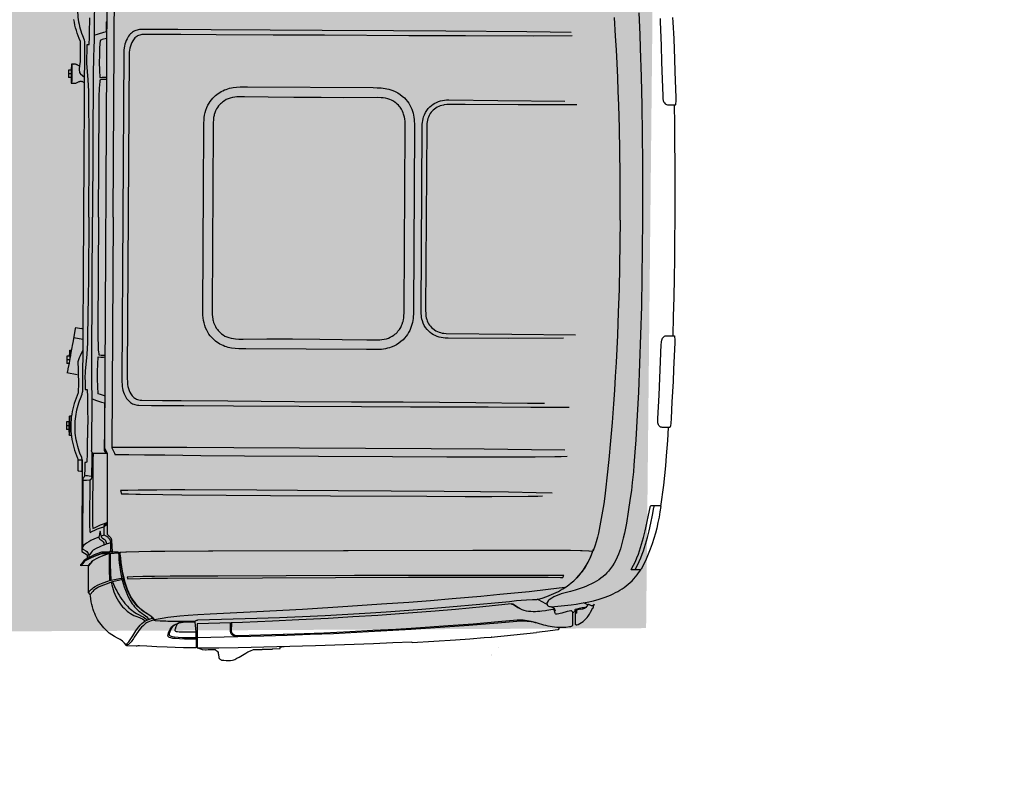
# Model space of a CAD drawing. Header units: millimetres. Extents: x -1417942937 to 6455317, y -572870874 to 774296.
# Tile 37 of 76: x 3227719.79 to 3227722.57, y 386208.98 to 386211.1. Entities that reach past the tile are written whole.
import ezdxf

# ---------------------------------------------------------------- set-up
doc = ezdxf.new("R2010")
doc.units = ezdxf.units.MM
picture_1 = doc.add_image_def('image2.tif', size_in_pixel=(27388, 31050))

# ---------------------------------------------------------------- blocks, each defined once
blk = doc.blocks.new('прп')
at = {"lineweight": 25}
h = blk.add_hatch(color=252, dxfattribs=at)
h.dxf.hatch_style = 1
h.paths.add_polyline_path([(223449.5, -283325), (214329.7, -283185.1), (214259.8, -285455.2), (223381.2, -285824.1)])
for p, q in [((214767.1, -283117.4), (214767.1, -283117.4)), ((214768.8, -283119.8), (214768.8, -283119.8)), ((214748.6, -283138.9), (214748.6, -283138.9)), ((215767.9, -283209.8), (215767.9, -283209.8)), ((215836.4, -283432.5), (215835.7, -283456.7)), ((215815.1, -285004.2), (215847.8, -283749.3)), ((215941, -283762), (215946.2, -283762.2)), ((215946.1, -283800.5), (215953.9, -283800.7)), ((215946.4, -283790), (215954.2, -283790.2)), ((215946.6, -283779.5), (215954.5, -283779.7)), ((215953.9, -283800.7), (215954.5, -283779.7)), ((215939.5, -283817), (215944.8, -283817.2)), ((215880.6, -284874.5), (215906.5, -283884.7)), ((215943.3, -283965.2), (215949.6, -283965.3)), ((215949.1, -283986.3), (215949.6, -283965.3)), ((215940.3, -283986.1), (215940.5, -283978.7)), ((215940.3, -283986.1), (215949.1, -283986.3)), ((215941.1, -283975.6), (215949.4, -283975.8)), ((215931.4, -284023.7), (215931.5, -284023.5)), ((215902.6, -284032.8), (215928.5, -284038.2)), ((215928.5, -284037.9), (215928.6, -284037.2)), ((215897.5, -284761.2), (215903, -284758.3)), ((215915.1, -284756), (215920.3, -284756.2)), ((215920.7, -284772.8), (215928.6, -284773.1)), ((215928, -284794), (215928.6, -284773.1)), ((215920.2, -284793.8), (215928, -284794)), ((215920.5, -284783.3), (215928.3, -284783.6)), ((215896.5, -284805), (215904.6, -284809.7)), ((215913.7, -284811), (215918.8, -284811.1))]:
    blk.add_line(p, q)
for points in [[(215597.5, -283155), (215588.8, -283152), (215584.2, -283150.7), (215574.9, -283148.9), (215574.2, -283149.3), (215572.7, -283149.6), (215567.3, -283150), (215561.8, -283150.1), (215550.4, -283149.9), (215549, -283149.7), (215547.6, -283149.2), (215545, -283147.8), (215542.5, -283145.8), (215540.6, -283143.5), (215539.4, -283141), (215538.6, -283138.4), (215538.1, -283135.6), (215537.4, -283127.2), (215537, -283125.4), (215536, -283123.8), (215534.7, -283122.3), (215533.1, -283121.1), (215531.4, -283120.2), (215529.6, -283119.6), (215523.4, -283118.6), (215517.2, -283117.9), (215510.9, -283117.6), (215504.7, -283117.9), (215498.6, -283118.9), (215495.6, -283119.7), (215492.7, -283120.7), (215486.2, -283123.5), (215479.9, -283126.8), (215461.3, -283137.4), (215455, -283140.7), (215447.4, -283144.3), (215438.8, -283147.7), (215414.9, -283147.3), (215414.9, -283148.2), (215385.9, -283147.7), (215385.9, -283148.7), (215363.9, -283148.3), (215363.8, -283152.6), (215353.9, -283153.7), (215352.2, -283154)], [(215597.4, -283184.8), (215482.8, -283184.9), (215409.6, -283185.3), (215343.7, -283185.9), (215277.9, -283187), (215212, -283188.4), (215146.2, -283190.2), (215113.3, -283191.3), (215113.3, -283191.3), (214992.6, -283195.8), (214911.1, -283199.6), (214829.6, -283204), (214748.1, -283208.9), (214693.8, -283212.5), (214688.1, -283212.8), (214682.3, -283212.8), (214676.5, -283212.7), (214670.8, -283212.4), (214665, -283211.9), (214659.3, -283211.2), (214653.6, -283210.2), (214647.9, -283209.1), (214642.3, -283207.8), (214636.7, -283206.3), (214619.5, -283200.8), (214613.3, -283199), (214607.1, -283197.4), (214600.8, -283196), (214594.4, -283194.8), (214588, -283193.8), (214581.5, -283193), (214575.1, -283192.6), (214568.6, -283192.3), (214562.2, -283192.4), (214555.8, -283192.7), (214545.9, -283193.7), (214542.5, -283194.2), (214540, -283195), (214538.6, -283195.7), (214537, -283197.2), (214536.6, -283197.9), (214536.5, -283198.1), (214535.6, -283232.4), (214535.8, -283234), (214536.2, -283235.4), (214537, -283236.5), (214538.1, -283237.4), (214539.5, -283237.9), (214541, -283238.1), (214546.3, -283237.8), (214551.5, -283236.8), (214567, -283232.6), (214580.3, -283229.7), (214582, -283229.4), (214583.2, -283229.6), (214584.1, -283230), (214584.9, -283230.8), (214585.6, -283232.4), (214587.3, -283239.1), (214587.8, -283241.1), (214588.4, -283242), (214589.3, -283242.8), (214590.5, -283243.1), (214591.6, -283243.1), (214609.2, -283240.7), (214613.1, -283240.2), (214613.1, -283240.2), (214613.1, -283240.2), (214622.7, -283239.1), (214628.8, -283238.5), (214635.1, -283238.1), (214641.4, -283238), (214647.7, -283238.1), (214654.1, -283238.5), (214660.3, -283239.3), (214666.5, -283240.4), (214672.5, -283242), (214678.2, -283244), (214683.8, -283246.6), (214689, -283249.7), (214704.6, -283260.1), (214704.6, -283260.1), (214706.6, -283260.8), (214708.8, -283261.1), (214789.2, -283254.4), (214866.8, -283249), (214924, -283245.4), (215012.9, -283240.4), (215085.9, -283236.7), (215156.4, -283233.6), (215227, -283230.9), (215309.1, -283228.3), (215384.2, -283226.4), (215468.6, -283224.6), (215596.4, -283222.7), (215598.2, -283155.1), (215591.6, -283155.1), (215536.9, -283154.5), (215482.2, -283154.3), (215373, -283154.3), (215263.9, -283155), (215154.9, -283156.4), (215100.4, -283157.4), (215045.9, -283158.8), (214991.4, -283160.4), (214990.6, -283158.4), (214929.6, -283160.5), (214868.6, -283163.2), (214827.9, -283165.3), (214787.3, -283167.7), (214767, -283169), (214767.1, -283169), (214639.5, -283179)], [(215600.7, -283180.1), (215601, -283165.3), (215601, -283164.3), (215600.9, -283157.6), (215600.7, -283155.7), (215600.6, -283155.2), (215618.6, -283155.6), (215636.6, -283156.3), (215659.7, -283157.6), (215682.5, -283159.4), (215682.5, -283159), (215711.4, -283160.7), (215740.4, -283162.9), (215760.6, -283164.5), (215764.9, -283164.7), (215765.7, -283164.7), (215768, -283163.9), (215770.1, -283163.5), (215794, -283164.6), (215795.2, -283164.8), (215796.3, -283165.3), (215797.3, -283166.1), (215802.8, -283172.9), (215805.6, -283175.8), (215808.7, -283178.5), (215811.9, -283181), (215815.3, -283183.3), (215822.4, -283187.4), (215830.3, -283191.8), (215837.9, -283196.8), (215845.1, -283202.3), (215848.6, -283205.2), (215852.7, -283209.1), (215856.8, -283213.2), (215860.7, -283217.5), (215864.4, -283222), (215867.9, -283226.6), (215871.3, -283231.5), (215874.5, -283236.5), (215877.5, -283241.6), (215880.3, -283246.9), (215882.8, -283252.4), (215885.2, -283258), (215887.4, -283263.6), (215889.3, -283269.4), (215891.5, -283277.1), (215893, -283283.6), (215894.6, -283291.7), (215895.7, -283299.9), (215896.4, -283308.2), (215896.6, -283312.3), (215901.5, -283317.5), (215901.5, -283317.5), (215901.2, -283350.1), (215900.1, -283393.6), (215894.8, -283399.8), (215891.5, -283403.8), (215889.6, -283405.9), (215888.3, -283406.9), (215886.8, -283407.9), (215888.3, -283406.9), (215889.6, -283405.9), (215891.5, -283403.8), (215900.1, -283393.6), (215921.1, -283394.2), (215915.8, -283400.3), (215912.5, -283404.4), (215910.6, -283406.4), (215909.3, -283407.5), (215907.7, -283408.5), (215909.4, -283407.4), (215910.7, -283406.4), (215912.7, -283404.2), (215921.6, -283393.6), (215921.5, -283397.4), (215921.5, -283397.7), (215914.3, -283406.1), (215912.5, -283408.2), (215910.5, -283410.4), (215909.3, -283411.4), (215907.6, -283412.5), (215907.6, -283412.5), (215902.6, -283415.2), (215897.1, -283418), (215891.1, -283420.7), (215884.5, -283423.5), (215877.3, -283426.2), (215861.4, -283431.6), (215856.6, -283432), (215839.8, -283432.4)], [(214576.3, -283192.6), (214576.4, -283188.9), (214576.6, -283186.7), (214577.2, -283185.6), (214577.8, -283185.3), (214578.6, -283185.5), (214615.1, -283181.6), (214639.5, -283179.2)], [(215500.1, -283224.1), (215500.7, -283199.9), (215500.4, -283198.2), (215499.8, -283196.7), (215499, -283195.3), (215496.8, -283192.8), (215494.1, -283190.8), (215491.2, -283189.3), (215488, -283188.3), (215482.6, -283187.9), (215354.7, -283188.8), (215350.6, -283188.9), (215239.5, -283190.8), (215165.9, -283192.7), (215101, -283194.7), (215036.1, -283197.1), (214992.8, -283198.9), (214888.7, -283203.8), (214817.6, -283207.7), (214746.6, -283212), (214693.3, -283215.6), (214687.5, -283215.8), (214681.8, -283215.7), (214676.1, -283215.3), (214670.4, -283214.6), (214664.7, -283213.7), (214653.4, -283211.2), (214642.2, -283208.1), (214631.3, -283204.5)], [(215503.1, -283224), (215503.7, -283200.6), (215503.4, -283198), (215502.9, -283196.2), (215502, -283194.6), (215500.9, -283193), (215499.6, -283191.5), (215498.2, -283190.1), (215494.8, -283187.7), (215491.1, -283186.1), (215489.3, -283185.6), (215482.8, -283184.9)], [(215600.6, -283184.8), (215600.3, -283198.4)], [(215653.2, -283223), (215655.1, -283222.8), (215656.9, -283222.2), (215665.1, -283218.3), (215667.9, -283214.3), (215671.1, -283209.3), (215673.7, -283204.4), (215675.7, -283199.7), (215676.3, -283197.7), (215676.5, -283196.2), (215676.4, -283194.2), (215676, -283193.2), (215674.9, -283191.8), (215673.1, -283190.6), (215670.4, -283189.4), (215667.7, -283188.6), (215661.7, -283187.5), (215651.3, -283186.5), (215638.5, -283185.7), (215624.1, -283185.1), (215616.5, -283185), (215600.6, -283184.8), (215600.7, -283180.1), (215617.3, -283180.3), (215632.9, -283180.8), (215647.2, -283181.6), (215659.4, -283182.6), (215666.6, -283183.6), (215668.6, -283183.9), (215668.6, -283183.9), (215672.1, -283184.8), (215675.2, -283186), (215676.9, -283187), (215678, -283187.8), (215678.3, -283188.2), (215678.3, -283188.2), (215679.1, -283189.3), (215679.5, -283190.4), (215679.7, -283192.6), (215679.4, -283194.8), (215678, -283199), (215675.7, -283204.1), (215672.7, -283209.5), (215670.1, -283213.6), (215668.1, -283216.4), (215666.2, -283218.4), (215663.3, -283220.4), (215658.5, -283223), (215658.5, -283223), (215652.1, -283225.3), (215649.1, -283225.8), (215648.4, -283226)], [(215718.1, -283236.3), (215726.4, -283234.1), (215731.1, -283232.5), (215735.7, -283230.6), (215739.3, -283228.8), (215742.3, -283227), (215745.5, -283224.6), (215749.5, -283221.1), (215753.7, -283217.1), (215759, -283211.2), (215764, -283204.7), (215774.8, -283189), (215777.5, -283185.4), (215784.3, -283176.5), (215787.5, -283172.7), (215789.9, -283170.3), (215791.8, -283168.9), (215794.2, -283167.5), (215796.5, -283166.7), (215797.7, -283166.5)], [(215800.1, -283169.7), (215798.9, -283170), (215796.4, -283171.2), (215793.7, -283173.2), (215793.5, -283173.4), (215793.5, -283173.4), (215790.6, -283176.6), (215786.7, -283181.9), (215779.2, -283192.6), (215770.1, -283206.5), (215767.9, -283209.8), (215761.1, -283218.5), (215757.3, -283222.7), (215753, -283226.9), (215748, -283231.1), (215744.5, -283233.5), (215740.3, -283235.7), (215735.9, -283237.5), (215728.6, -283239.9), (215722.2, -283241.7)], [(214527.6, -283230.9), (214527.4, -283232.6), (214527.4, -283232.6), (214526.9, -283237), (214526.4, -283238.7), (214526.1, -283239.4), (214525.8, -283239.6), (214525.8, -283239.6), (214525.4, -283239.6), (214525.3, -283239.7), (214525.6, -283231.8), (214525.9, -283231.2), (214526.5, -283230.9), (214528.8, -283231), (214529, -283230.7), (214529, -283229.8), (214529.5, -283214.6), (214529.6, -283202.8), (214529.4, -283200.8), (214529, -283199.8), (214528.3, -283199), (214527.3, -283198.4), (214526.2, -283198.1), (214525.1, -283198.2), (214521.5, -283199.5), (214516.2, -283202), (214511.3, -283204.9), (214507.1, -283207.8), (214503, -283211), (214499.3, -283214.5), (214495.6, -283218.5), (214492.5, -283222.4), (214488.8, -283227.8), (214485.7, -283233.1), (214482.2, -283240), (214480.7, -283243.2), (214479.4, -283243.8), (214477.6, -283245.7), (214476.8, -283248.4), (214474.9, -283256.1), (214477.1, -283253.3), (214478.6, -283252), (214479.8, -283251.2), (214481.1, -283250.8), (214482.4, -283251), (214486.2, -283252.8), (214488.6, -283254.2), (214489.9, -283254.7), (214491.1, -283254.9), (214492.3, -283254.7), (214492.9, -283254.5), (214495.9, -283250.2), (214498.3, -283247.3), (214499.9, -283245.8), (214502.2, -283244.4), (214505.1, -283243.2), (214508.1, -283242.3), (214512.7, -283241.4), (214513.1, -283242.6), (214513.5, -283242.9), (214514.2, -283242.9), (214520.9, -283241.1), (214522, -283240.7), (214525.4, -283239.6)], [(214556.5, -283304.4), (214603.5, -283299.7), (214657.8, -283294.7), (214657.8, -283294.7), (214740.3, -283288.2), (214794.2, -283284.2), (214875, -283278.8), (214936.6, -283275), (214998.3, -283271.5), (215075.3, -283267.6), (215170.4, -283263.2), (215298.8, -283258), (215427.3, -283253.6), (215559.3, -283249.8), (215594.6, -283248.6), (215621.3, -283247.4), (215645.5, -283245.8), (215661.7, -283244.5), (215679.2, -283242.6), (215695, -283240.6), (215706.6, -283238.7), (215715.7, -283236.9), (215717.3, -283236.5), (215716.3, -283235.5), (215715.1, -283234.9), (215713.6, -283234.5), (215699.1, -283233.3), (215679.7, -283232.1), (215650.9, -283230.9), (215632.7, -283230.4), (215615.3, -283230.3), (215609.5, -283230.3), (215609.1, -283230.9), (215609.1, -283230.9), (215609.3, -283230.4), (215602.2, -283230.5), (215601.5, -283231.4), (215599.7, -283232.6), (215597.1, -283233.5), (215595.1, -283233.9), (215594.1, -283234), (215427.7, -283235.7), (215363.5, -283236.5), (215299.3, -283237.8), (215235.1, -283239.4), (215170.9, -283241.5), (215106.7, -283244.1), (215062.1, -283246.2), (214972.8, -283250.9), (214883.6, -283256.4), (214797.3, -283262), (214755.6, -283264.9), (214734.8, -283266.6), (214714, -283268.5), (214694, -283270.5), (214681, -283271.4), (214665.8, -283272.1), (214648.8, -283272.4), (214635.3, -283272.4), (214621.5, -283276), (214607.9, -283280.3), (214594.6, -283285.2), (214588, -283287.9), (214581.5, -283290.8), (214575.1, -283293.9), (214568.8, -283297.2), (214562.6, -283300.7), (214552.7, -283306.8), (214545.4, -283311.8), (214538.3, -283317.2), (214531, -283323.2), (214523.5, -283330.1), (214516.5, -283337.4), (214509.7, -283345.2), (214503.3, -283353.6), (214497.3, -283362.2), (214492.4, -283370), (214486.7, -283380.3), (214482.7, -283388.2), (214476.7, -283403), (214476.7, -283403), (214476.6, -283404.1), (214476.3, -283405), (214486.6, -283405.9), (214510.2, -283407.2), (214542.2, -283408.4), (214593.3, -283409.8), (214814.3, -283414.2), (215166.5, -283420.7), (215548.6, -283427.2), (215683.7, -283429.4), (215723.6, -283429.8), (215757.1, -283429.7), (215792.2, -283429.2), (215807.9, -283428.8), (215810.7, -283428.6), (215810.5, -283425.7), (215809.6, -283413.4), (215808.4, -283401.1), (215806.8, -283388.8), (215805, -283376.6), (215802.9, -283364.5), (215800.3, -283352.4), (215800.1, -283351.4), (215797.8, -283342.5), (215795.1, -283333.6), (215792, -283324.9), (215788.5, -283316.3), (215784.6, -283307.9), (215780.2, -283299.8), (215776.6, -283293.7), (215772.6, -283287.8), (215768.3, -283282.1), (215763.6, -283276.6), (215758.7, -283271.5), (215753.4, -283266.7), (215748.9, -283263.2), (215744.3, -283260), (215736.7, -283255.2), (215731.3, -283251.3), (215726.1, -283247), (215723.3, -283244.2), (215717.2, -283236.4)], [(214497.8, -283248), (214501.9, -283246.7), (214505.2, -283246.5), (214508.9, -283246.1), (214517.6, -283244.5), (214520.1, -283243.7), (214528.5, -283241.9), (214528.5, -283241.9), (214529.2, -283241.6), (214529.4, -283241), (214529.4, -283241), (214529.8, -283236.7), (214530.1, -283235.9), (214530.9, -283235.3), (214533.2, -283234), (214534, -283233.2), (214535.7, -283233)], [(214584.2, -283238.2), (214586.1, -283243.1), (214587.1, -283245.4), (214587.5, -283245.6), (214596.4, -283250.8)], [(215602.2, -283228.3), (215602.2, -283230), (215615.3, -283229.9), (215615.3, -283229.9), (215635.9, -283230.1), (215662.7, -283231), (215684.8, -283232.1), (215701.1, -283233.2), (215714.4, -283234.4), (215715.7, -283234.6), (215716.9, -283235.2), (215717.8, -283236), (215722.2, -283241.7), (215724.5, -283244.5), (215727.1, -283247.1), (215732.7, -283251.6), (215738.4, -283255.6), (215740.3, -283256.8), (215740.3, -283256.8), (215746.4, -283260.7), (215750.4, -283263.6), (215754.2, -283266.6), (215757.9, -283269.9), (215761.4, -283273.3), (215764.7, -283276.8), (215767.9, -283280.5), (215770.9, -283284.4), (215776.5, -283292.4), (215779.9, -283297.8), (215783, -283303.4), (215785.9, -283309.1), (215788.6, -283315), (215791.1, -283320.9), (215793.4, -283326.9), (215797.4, -283339), (215800.7, -283351.4), (215800.7, -283351.4), (215802.9, -283361.9), (215804.8, -283372.3), (215806.5, -283382.7), (215809.1, -283403.4), (215810.4, -283416.8), (215811.2, -283427.4), (215811.2, -283428.6), (215814.3, -283427.9), (215814.2, -283418.6), (215813.7, -283409.3), (215812.9, -283400), (215810.7, -283381.4), (215808.9, -283369.1), (215807.2, -283359.6), (215805.5, -283351.6), (215803, -283341.7), (215800.2, -283331.8), (215797.1, -283322.1), (215793.5, -283312.5), (215789.5, -283303), (215784.5, -283293.1), (215781.7, -283288.3), (215778.7, -283283.6), (215775.5, -283279.1), (215772.1, -283274.7), (215768.5, -283270.5), (215764.6, -283266.5), (215760.6, -283262.7), (215756.3, -283259.2), (215750.9, -283255.3), (215745.7, -283251.8), (215742.1, -283248.9), (215738.6, -283245.8), (215735.3, -283242.4), (215732.3, -283238.8)], [(215832.8, -283346.4), (215830.4, -283339.8), (215827.7, -283333.4), (215824.9, -283327), (215821.8, -283320.7), (215818.6, -283314.5), (215815.1, -283308.4), (215811.5, -283302.3), (215807.7, -283296.4), (215803.6, -283290.6), (215799.3, -283285), (215792.2, -283276.6), (215788.4, -283272.6), (215784.4, -283268.8), (215780.3, -283265.1), (215776, -283261.6), (215771.5, -283258.4), (215766.9, -283255.4), (215762.1, -283252.6), (215752.9, -283248.2), (215748.7, -283245.9), (215744.7, -283243.3), (215741.1, -283240.3), (215737.9, -283236.8)], [(215836.8, -283345.5), (215835.4, -283338.5), (215833.8, -283331.6), (215831.9, -283324.7), (215829.7, -283318), (215827.2, -283311.3), (215824.4, -283304.8), (215821.2, -283298.4), (215817.7, -283292.1), (215813.8, -283286.1), (215809.7, -283280.3), (215806, -283275.8), (215802.2, -283271.5), (215798.1, -283267.3), (215793.8, -283263.4), (215789.3, -283259.7), (215784.6, -283256.3), (215779.7, -283253.2), (215774.6, -283250.5), (215769.3, -283248.1), (215759.3, -283244.6), (215754.9, -283242.7), (215750.6, -283240.4), (215746.7, -283237.6), (215745, -283235.9), (215743.5, -283234.1)], [(214314.8, -284923.3), (214313.3, -284861.8), (214312.6, -284823), (214311.7, -284742), (214311.5, -284661.1), (214311.9, -284580.2), (214312.8, -284499.2), (214314.3, -284418.3), (214316.2, -284337.4), (214316.2, -284337.4), (214318.5, -284256.5), (214321.3, -284175.6), (214324.5, -284094.7), (214328.4, -284013.8), (214332.8, -283933), (214337.9, -283852.2), (214342.6, -283786.8), (214348.2, -283717.5), (214351.1, -283682.9), (214354.7, -283645.6), (214356.7, -283627), (214360.3, -283597.3), (214363.4, -283574.9), (214366.8, -283552.6), (214373.4, -283514.5), (214379.4, -283483), (214382.4, -283468.5), (214385.6, -283454.7), (214389, -283440.9), (214393.1, -283425.5), (214397.7, -283410.3), (214400.3, -283402.9), (214403.3, -283395.5), (214407.2, -283387), (214411.5, -283378.7), (214416.2, -283370.6), (214421.4, -283362.8), (214426.9, -283355.2), (214432.9, -283348), (214437, -283343.6), (214442.5, -283338.3), (214448.4, -283333.4), (214454.5, -283328.8), (214460.8, -283324.5), (214467.4, -283320.5), (214474.1, -283316.9), (214481.7, -283313.2), (214489.4, -283309.8), (214497.2, -283306.6), (214505.1, -283303.7), (214513.1, -283301), (214527.9, -283296.6), (214541.4, -283293), (214567.2, -283286.8), (214574.5, -283284.4), (214581.6, -283281.5), (214588.2, -283278.4), (214594, -283275.4), (214599, -283272.4), (214602.6, -283269.8), (214604.7, -283267.7), (214607.8, -283263.1), (214608.4, -283261.9), (214608.5, -283261.1), (214608, -283258.2), (214607.6, -283256.8), (214606.5, -283254.9), (214605.3, -283253.6), (214603.6, -283252.5), (214601.4, -283251.7), (214599.2, -283251.3), (214596.9, -283251.1), (214568.3, -283253.1), (214539.8, -283255.6), (214525.5, -283257.2), (214511.4, -283259.1), (214494.2, -283261.9), (214477.1, -283265.4), (214460.3, -283269.6), (214460.2, -283269.6), (214446.7, -283273.7), (214433.3, -283278.5), (214426.8, -283281.2), (214420.3, -283284), (214413.9, -283287.1), (214407.7, -283290.3), (214401.5, -283293.8), (214395.5, -283297.4), (214389.6, -283301.3), (214383.8, -283305.5), (214377.9, -283310), (214372.3, -283314.8), (214366.8, -283319.8), (214361.6, -283325.1), (214356.5, -283330.6), (214351.7, -283336.2), (214347.7, -283341.4), (214343.8, -283346.7), (214340.1, -283352.2)], [(214493.2, -283254.2), (214503.6, -283260)], [(214607.9, -283257.6), (214611.4, -283259.6), (214631.5, -283270.9), (214635.1, -283272.9)], [(214709.4, -283261.3), (214707.1, -283261), (214705.7, -283260.6), (214704.8, -283260.1), (214704.8, -283260.1), (214689.1, -283249.6)], [(214494.3, -283366.9), (214498.4, -283360.5), (214502.8, -283354.2), (214507.4, -283348.1), (214512.3, -283342.2), (214517.4, -283336.5), (214522.7, -283331), (214528.2, -283325.7)], [(215837, -283351.5), (215808.8, -283356.2), (215807.4, -283351.3), (215832.8, -283346.4), (215836.8, -283345.5), (215848.6, -283341.7), (215858.4, -283338.2), (215865.9, -283335.1), (215872.6, -283332), (215880.7, -283327.7), (215883.9, -283325.9), (215886.1, -283324.3), (215889.1, -283320.9), (215896.6, -283312.3)], [(215901.5, -283317.5), (215897.7, -283322.1), (215893, -283326.9), (215890.3, -283329.2), (215887.1, -283331.6), (215882, -283334.7), (215875.9, -283337.9), (215869.2, -283341), (215859.9, -283344.6), (215846.6, -283349.1), (215841.7, -283350.7)], [(214354, -283350.3), (214367.5, -283350.6), (214367.9, -283350.8), (214368.1, -283351.1), (214368.1, -283351.7), (214367.5, -283353.6), (214361.3, -283364), (214356.1, -283373.8), (214351.4, -283384), (214347.2, -283394.3), (214343.8, -283403.8), (214337.7, -283422.4), (214332, -283441.1), (214326.7, -283460), (214321.2, -283481.8), (214316.2, -283503.7), (214311.7, -283525.7), (214311.4, -283527.3), (214310.7, -283529.5), (214309.6, -283530.9), (214309, -283531.3), (214308.5, -283531.4), (214293.7, -283530.8)], [(215839.9, -283428.4), (215856.7, -283428), (215860.7, -283427.7), (215861.6, -283427.6), (215877.4, -283422.2), (215884.6, -283419.5), (215891.2, -283416.7), (215897.2, -283414), (215902.7, -283411.2), (215907.7, -283408.5), (215902.7, -283411.2), (215897.2, -283414), (215891.2, -283416.7), (215884.6, -283419.5), (215877.4, -283422.2), (215861.6, -283427.6), (215840.6, -283427), (215841.4, -283383.4), (215841.7, -283350.7), (215839.1, -283351.2), (215837, -283351.5), (215837.6, -283394.8), (215837.7, -283416.4), (215837.5, -283427.2), (215840.5, -283427), (215840.6, -283427), (215856.5, -283421.6), (215863.6, -283418.9), (215870.2, -283416.1), (215876.2, -283413.4), (215886.8, -283407.9)], [(214494.2, -283367.1), (214489.4, -283375.4), (214484.8, -283384), (214480.5, -283393.1), (214480.5, -283393.1), (214478.4, -283398.3), (214474.9, -283408.2), (214474.9, -283408.2), (214474.9, -283409.1), (214474.6, -283410.2)], [(214379.4, -284338.9), (214381.3, -284273.9), (214383.7, -284209), (214386.6, -284144.1), (214390, -284079.2), (214393.8, -284014.3), (214396.4, -283975.4), (214399.2, -283936.5), (214402.1, -283897.6), (214405.3, -283858.7), (214408.8, -283819.9), (214413.8, -283767.8), (214419.2, -283715.7), (214425.1, -283663.6), (214431.6, -283611.7), (214435.2, -283585.7), (214439, -283559.8), (214442.3, -283538.9), (214445.9, -283518.1), (214449.8, -283497.3), (214454, -283476.6), (214458.7, -283455.9), (214461.7, -283444.7), (214465.5, -283431.8), (214468.8, -283422), (214475.1, -283406.8), (214475.8, -283406.1), (214476.3, -283405), (214486, -283405.9), (214505.5, -283407), (214538.7, -283408.3), (214589.9, -283409.7), (214810.1, -283414.1), (215179.3, -283420.9), (215560.9, -283427.4), (215683.7, -283429.4), (215723.6, -283429.8), (215757.1, -283429.7), (215793.5, -283429.2), (215807.7, -283428.8), (215811, -283428.6)], [(215911.5, -283692.9), (215918.2, -283434.2), (215903.5, -283424.2), (215903.6, -283414.7)], [(215847.8, -283749.3), (215848.4, -283727), (215848.2, -283725.3), (215841.8, -283712.6), (215840.9, -283710.1), (215840.5, -283707.5), (215840.5, -283706.6), (215842.8, -283610.9), (215844.6, -283515.2), (215845.1, -283483.3), (215845, -283481.9), (215844.5, -283480.6), (215843.8, -283479.4), (215837.8, -283473.4), (215835.8, -283470.9), (215834.4, -283468.1), (215833.6, -283465), (215833.4, -283463.4), (215832.1, -283431.8), (215817.9, -283431.5), (215816.8, -283431.2), (215815.9, -283430.5), (215815.5, -283429.5), (215815.4, -283428.4), (215811, -283428.6)], [(215837.5, -283427.2), (215815.4, -283427.8), (215814.3, -283427.9)], [(215838.9, -283428.4), (215833.7, -283428.7), (215831.5, -283429.1), (215831.5, -283432.3), (215831.6, -283433), (215834.3, -283432.6), (215838.7, -283432.4)], [(215838.7, -283432.4), (215839.8, -283432.4)], [(215838.9, -283428.4), (215839.9, -283428.4)], [(215854.8, -283451.4), (215847.6, -283453.9), (215847.6, -283453.9), (215847.8, -283456.9), (215848.6, -283459.8), (215850, -283462.4), (215851.8, -283464.8), (215854.1, -283466.7), (215858.6, -283469.7), (215859.8, -283470.8), (215860.8, -283472), (215861.5, -283473.4), (215861.9, -283475), (215862, -283476.5), (215862.4, -283476.7), (215862.7, -283477.3), (215863.2, -283480), (215863.4, -283482.1), (215863.4, -283482.1), (215864.1, -283487.1), (215864.5, -283488.6), (215864.9, -283489.5), (215865.3, -283489.7), (215865.8, -283489.2), (215866.2, -283488), (215867.1, -283483.7), (215867.6, -283480.6), (215868.2, -283476.6), (215868.9, -283474.4), (215869.2, -283474), (215869.1, -283472.4), (215868.6, -283470.9), (215867.9, -283469.5), (215866.9, -283468.2), (215861.3, -283464.2), (215859, -283462.2), (215857.1, -283459.9), (215855.8, -283457.2), (215855, -283454.4), (215854.8, -283451.4), (215866.8, -283446.6), (215877.2, -283441.9), (215885.8, -283437.3), (215887, -283436.5), (215888.6, -283434.8), (215891.6, -283430.6), (215897, -283424.1), (215898.9, -283422)], [(215879, -284378), (215883.5, -284203.1), (215885, -284155.8), (215889.5, -284041.2), (215890.4, -284023.1), (215892.9, -283990.6), (215898.5, -283943.3), (215899.1, -283922.8), (215898.6, -283915.9), (215899.1, -283892.7), (215899.1, -283891.3), (215894, -283891.2), (215893.8, -283891), (215893.4, -283886.9), (215893.2, -283874.2), (215893.4, -283852.9), (215894.1, -283821.4), (215893.9, -283821.4), (215893.7, -283815.9), (215894.9, -283768.2), (215895.2, -283758.9), (215895.5, -283755.7), (215895.6, -283755), (215895.9, -283755), (215896.7, -283723.8), (215897.6, -283704.5), (215898.4, -283691.7), (215898.9, -283686.6), (215899.2, -283685.4), (215899.3, -283685.3), (215904.5, -283685.4), (215905.2, -283663), (215906.1, -283653.9), (215906.2, -283647.7), (215906.7, -283645.2), (215907.9, -283643), (215909.7, -283641), (215910.9, -283638.8), (215911.4, -283636.3), (215916.3, -283445.9), (215916.1, -283444), (215915.6, -283442.4), (215914.6, -283440.7), (215913.5, -283439.6), (215906.5, -283435.4), (215903.8, -283433.5), (215901.7, -283431.1), (215900.1, -283428.3), (215899.1, -283425.2), (215898.9, -283422), (215899, -283416.5)], [(215847.6, -283453.9), (215838.8, -283456.8), (215837.3, -283457.2), (215836.5, -283457.3), (215836, -283457.2), (215835.7, -283456.7), (215835.9, -283459.7), (215836.5, -283462.4), (215837.4, -283464.8), (215838.5, -283466.9), (215839.8, -283468.7), (215841.5, -283470.6), (215843.3, -283472.3), (215847, -283474.8), (215854.1, -283478.7), (215853.4, -283502.9), (215853.4, -283502.9), (215847, -283508.6), (215845, -283510.8), (215843.6, -283512.6)], [(215869.2, -283474), (215881.3, -283469.2), (215891.7, -283464.4), (215897.3, -283461.4), (215904.4, -283457.1), (215908.5, -283454.3), (215911.8, -283451.5), (215914.6, -283448.4), (215916.3, -283445.9)], [(215880.1, -283710.1), (215880.3, -283709.9), (215880.8, -283705.9), (215881.5, -283694.7), (215881.8, -283687.8), (215886.1, -283520.6), (215886.2, -283507.3), (215886, -283500.6), (215885.7, -283498.5), (215885.5, -283498.3), (215885.5, -283498.3), (215879, -283501.5), (215871.8, -283504.7), (215863.9, -283507.9), (215855.2, -283511), (215845.8, -283514.2), (215845.8, -283514.2), (215852.3, -283508.5), (215852.3, -283508.5), (215853.4, -283507.1), (215854.2, -283505.5), (215854.6, -283503.8), (215854.7, -283502.9)], [(215911.4, -283636.3), (215909, -283635.7), (215905.6, -283635.4), (215900.7, -283635.5), (215891.3, -283636.3), (215894.3, -283520.7), (215894.5, -283505.3), (215894.3, -283493.4), (215894, -283488.8), (215893.7, -283487.7), (215893.6, -283487.4), (215893.5, -283487.4), (215887.1, -283490.5), (215880.1, -283493.6), (215872.3, -283496.8), (215863.9, -283499.9), (215854.7, -283502.9), (215855.3, -283478.8), (215862, -283476.5)], [(215852.3, -283508.5), (215852.9, -283507.6), (215853.4, -283506.6), (215853.6, -283505.4), (215853.6, -283504.2), (215853.4, -283502.9)], [(214281.4, -283528), (214277.8, -283547.8), (214274.5, -283567.7), (214271.5, -283587.6), (214267.9, -283615.1), (214264.7, -283642.5), (214261.9, -283670.1), (214258, -283714), (214255, -283750.6), (214272.8, -283751), (214275, -283751.3), (214277.1, -283752), (214279.2, -283753.3), (214280.6, -283754.7), (214281.9, -283756.4), (214283, -283758.6), (214283.8, -283761.2), (214284.4, -283763.9), (214284.8, -283766.9), (214284.9, -283770), (214284.7, -283776.4), (214279.7, -283842.4), (214276.5, -283889.9), (214273.4, -283937.5), (214270.6, -283985.1), (214270.1, -283990.3), (214269.6, -283992.9), (214268.6, -283997.5), (214267.6, -284000.2), (214266.4, -284002.6), (214265.1, -284004.7), (214263.2, -284006.7), (214261.3, -284008.2), (214259.3, -284009), (214256.6, -284009.6), (214255.2, -284009.7), (214237.8, -284009.2), (214234.3, -284009.2), (214233.6, -284008.7), (214233.2, -284008.6), (214232.9, -284007.9), (214232.4, -284005), (214232.3, -283999.5), (214232.6, -283989.4), (214237.2, -283914.4), (214239.5, -283879.7), (214239.5, -283879.7), (214243.6, -283822.4), (214247.2, -283775.8), (214248.5, -283762.7), (214249.6, -283755.2), (214250.3, -283752.4), (214250.6, -283751.6), (214250.9, -283751.2), (214252.2, -283750.5), (214255, -283750.6)], [(214587.5, -283572), (214632.2, -283573.6), (214709.9, -283576.8), (214789.2, -283579.6), (214891.5, -283582.7), (215190.9, -283590.8), (215420.6, -283596.8), (215623.6, -283601.9), (215664.1, -283602.7), (215702.6, -283603.3)], [(215702.6, -283603.3), (215723.3, -283603.7), (215739.2, -283604.1), (215755.9, -283604.2), (215785, -283604), (215805.7, -283604.2), (215802.9, -283594.9), (215783.2, -283594), (215762.2, -283592.9), (215750.1, -283592.2), (215685.6, -283590.2), (215632.9, -283588.5), (215382, -283581.6), (215212.6, -283577.3), (214941, -283570.4), (214832.6, -283567.6), (214757.4, -283566), (214655.2, -283564.5), (214627.3, -283564.3), (214614.2, -283564.3)], [(215906.2, -283647.7), (215902.5, -283648.1), (215897.2, -283648.2), (215892.7, -283647.7), (215887.7, -283646.7), (215887.7, -283646.7), (215885.1, -283646.6), (215885.4, -283643.8), (215886.2, -283641.2), (215888.7, -283636.3), (215891.3, -283636.3)], [(215885.1, -283646.6), (215883.8, -283695.5), (215883.2, -283707.9), (215882.8, -283712.5), (215882.7, -283712.9)], [(215903.4, -284002.3), (215904.4, -284000.3), (215904.4, -284000.3), (215911.4, -283986.8), (215914.1, -283981.3), (215915.5, -283978.6), (215916.7, -283975.5), (215918.4, -283969.8), (215918.8, -283967.5), (215918.8, -283967.5), (215917.9, -283950.4), (215917.7, -283936), (215917.8, -283932.2), (215917.8, -283928.4), (215917.8, -283928.2), (215917.8, -283928.2), (215917.9, -283919.5), (215917.9, -283919.5), (215918, -283914.9), (215918, -283914.9), (215918.1, -283910.1), (215918.1, -283910.1), (215918.8, -283881.8), (215922.2, -283874.7), (215925.4, -283867.5), (215928.3, -283860.1), (215930.9, -283852.7), (215933.3, -283845.1), (215935.4, -283837.5), (215937.2, -283829.8), (215938.7, -283822.1), (215940, -283814.3), (215940.9, -283806.4), (215941.6, -283798.6), (215942, -283790.7), (215942.1, -283782.8), (215941.9, -283774.9), (215941.5, -283767), (215940.7, -283759.1), (215939.7, -283751.3), (215938.3, -283743.5), (215936.7, -283735.7), (215934.9, -283728.1), (215932.7, -283720.5), (215930.3, -283712.9), (215927.5, -283705.5), (215924.6, -283698.2), (215923.9, -283695.8), (215923.8, -283694.5), (215924.8, -283663.2), (215924.4, -283662.7), (215923.2, -283662.2), (215923.2, -283662.2), (215921.4, -283661.8), (215916.6, -283661.3), (215912.6, -283661.2), (215911.7, -283692.5), (215912.7, -283699.6), (215917.5, -283711.7), (215919.6, -283717.9), (215921.5, -283724.2), (215923.4, -283731.1), (215926.1, -283742.9), (215927.2, -283749.3), (215928.2, -283755.9), (215928.9, -283762.4), (215929.5, -283769), (215929.8, -283775.6), (215929.9, -283782.2), (215929.9, -283788.9), (215929.6, -283795.5), (215929.1, -283802.1), (215928.4, -283808.7), (215927.5, -283815.2), (215926.4, -283821.8), (215925.1, -283828.2), (215923.6, -283834.7), (215921.9, -283841.1), (215920, -283847.4), (215917.9, -283853.7), (215915.7, -283859.9), (215913.2, -283866), (215907.7, -283878), (215906.5, -283884.7)], [(215810.5, -284376.2), (215827.5, -283726.4), (215827.3, -283724.8), (215820.9, -283711.9), (215819.9, -283709.5), (215819.6, -283707), (215819.6, -283706.2), (215804.5, -283706), (215779.9, -283705.4), (215735.9, -283703.8), (215678.5, -283702), (215576.7, -283698.7), (215453.3, -283695.2), (215035.9, -283684.2), (214882.6, -283680.3), (214783.5, -283678.1), (214691.7, -283676.4), (214632.9, -283675.6), (214577.4, -283675.1), (214559.7, -283675), (214542.9, -283675)], [(214549, -283692.1), (214643, -283695.4), (214776.5, -283699.5), (214926.2, -283703.6), (215483.1, -283718.1), (215615.4, -283721.3), (215710.5, -283723.4), (215787.7, -283725.2), (215813.2, -283725.9), (215823.8, -283726.1), (215827.4, -283726.4)], [(215923.4, -283693.7), (215922.2, -283693.3), (215922.2, -283693.3), (215918.1, -283692.8), (215915.6, -283692.6), (215915.6, -283692.6), (215911.7, -283692.5)], [(215847.8, -283749.3), (215848.3, -283748.8), (215849, -283720.3), (215848.7, -283717.8), (215847.6, -283715.5), (215846.8, -283714.6), (215840.8, -283709.1), (215880.1, -283710.1), (215882.7, -283712.9), (215884.1, -283715), (215884.8, -283717.4), (215884.9, -283718.6), (215884.1, -283719.1), (215879.9, -283879.8), (215880.2, -283897.7), (215880, -283927.9), (215879.2, -283972.6), (215868.6, -284377.7)], [(215946.2, -283762.2), (215946, -283762.5), (215946, -283762.5), (215945.7, -283765.2), (215945.7, -283765.2), (215945.3, -283770.2), (215945.3, -283770.2), (215944.8, -283781.1), (215944.8, -283781.1), (215944.3, -283798.1), (215944.3, -283798.1), (215944.3, -283809.1), (215944.5, -283815.8), (215944.6, -283816.8), (215944.6, -283816.8), (215944.8, -283817.2)], [(215946.2, -283762.2), (215946.3, -283762.5), (215946.3, -283762.5), (215946.5, -283763.5), (215946.5, -283763.5), (215946.6, -283765.2), (215946.5, -283765.2), (215946.7, -283777.2), (215946.3, -283794), (215945.6, -283809.1), (215945.3, -283814.2), (215945.3, -283814.2), (215944.9, -283816.8), (215944.9, -283816.8), (215944.8, -283817.2)], [(214504, -284862.2), (214504, -284861.5), (214614.5, -284863.5), (214804.9, -284867.7), (214964.8, -284871.5), (215203.3, -284877.9), (215347.8, -284881.4), (215509.1, -284885.2), (215608.8, -284887.7), (215654.8, -284888.7), (215710.6, -284890.4), (215715.2, -284890.3), (215718.7, -284890), (215721.8, -284889.5), (215724.9, -284888.8), (215727.8, -284887.8), (215730.7, -284886.5), (215733.4, -284884.9), (215736, -284883.1), (215738.4, -284881), (215740.7, -284878.7), (215742.9, -284876.1), (215744.9, -284873.3), (215747.5, -284868.8), (215749.8, -284863.8), (215751.8, -284858.5), (215753.3, -284852.9), (215754.5, -284847.1), (215755.3, -284841.1), (215755.8, -284835.1), (215779.3, -283935.5), (215779.7, -283918.1), (215779.7, -283912), (215779.4, -283906), (215779.1, -283903), (215778.2, -283897.2), (215777, -283891.5), (215775.4, -283886.1), (215773.3, -283881), (215770.9, -283876.3), (215769, -283873.4), (215767, -283870.7), (215764.8, -283868.3), (215762.5, -283866.1), (215760, -283864.1), (215757.4, -283862.5), (215754.6, -283861), (215751.7, -283859.8), (215748.7, -283858.9), (215744.7, -283858.1), (215740.3, -283857.6), (215681.8, -283856.2), (215628.5, -283854.6), (215497.3, -283851.1), (215308.8, -283845.7), (215148.1, -283841.4), (215002.4, -283837.8), (214797.2, -283831.9), (214651.7, -283827.6), (214603.2, -283825.9)], [(214506.6, -284871.2), (214565.9, -284873.1), (214632.1, -284875.3), (214860.6, -284881.9), (215007.8, -284885.9), (215209.8, -284891), (215356.4, -284895.1), (215522.6, -284899.7), (215617.1, -284902.2), (215680.2, -284904.1), (215717.7, -284904.9), (215721.3, -284904.9), (215725, -284904.6), (215728.5, -284904), (215731.9, -284903.2), (215735.3, -284902.2), (215738.6, -284900.8), (215741.8, -284899.2), (215744.8, -284897.3), (215747.8, -284895.1), (215750.6, -284892.6), (215753.4, -284889.7), (215756.1, -284886.4), (215758.5, -284882.9), (215760.8, -284879.1), (215763.3, -284873.9), (215765.4, -284868.9), (215767, -284864), (215768.3, -284858.8), (215769.4, -284853.4), (215770.3, -284847.6), (215771, -284840.2), (215795.2, -283918.3), (215795.3, -283910.7), (215794.9, -283903.3), (215794.3, -283897.5), (215793.5, -283892), (215792.5, -283886.8), (215791.1, -283881.8), (215789.4, -283876.7), (215787, -283871.3), (215785, -283867.4), (215782.7, -283863.8), (215780.3, -283860.4), (215777.6, -283857.4), (215774.9, -283854.7), (215772.1, -283852.4), (215769.1, -283850.3), (215766, -283848.5), (215762.8, -283847), (215759.5, -283845.8), (215756.1, -283844.8), (215752.6, -283844.1), (215749, -283843.6), (215713.2, -283842.4), (215621.7, -283840.2), (215481.1, -283836.6), (215296.4, -283832.2), (215119.8, -283827.6), (214981.5, -283824), (214762.9, -283818.7), (214642.4, -283816), (214600.4, -283815.2), (214534.2, -283813.9)], [(215879.8, -283864.3), (215867.8, -283859.7), (215853.5, -283855), (215845.5, -283852.7), (215846.3, -283825.1), (215845.8, -283824.6)], [(215844.6, -283871.9), (215856.7, -283876), (215863.1, -283878.4), (215863.6, -283899.3), (215863.7, -283920.2), (215863.1, -283941.2), (215862, -283962.1), (215860.3, -283982.9), (215853.4, -283982.1), (215845.8, -283981.8), (215841.7, -283982)], [(215902.8, -284062.8), (215906.3, -284063.5), (215906.4, -284062.8), (215923.3, -284066.3), (215923.3, -284066.3), (215923.7, -284064.1), (215931.4, -284023.6), (215931.5, -284023), (215931.5, -284023), (215932, -284021), (215932, -284021), (215938.2, -283990.7), (215938.2, -283990.7), (215938.5, -283989), (215938.5, -283989), (215938.9, -283986.4), (215938.9, -283986.4), (215939.2, -283984.7), (215939.3, -283984.7), (215942.7, -283967.9), (215943, -283966.4), (215946.9, -283950.5), (215947.2, -283949), (215947.2, -283949), (215949, -283940.6), (215949.1, -283940.1), (215949.6, -283940.1), (215949.6, -283940.1), (215921.2, -283934.2)], [(215851.9, -284377.3), (215860.1, -284062.4), (215860.5, -284036.9), (215860.4, -284014.4), (215860, -284002.4), (215859.5, -283995.5), (215859, -283991.7), (215858.5, -283989), (215858.2, -283988.3), (215857.8, -283988), (215851.7, -283987.4), (215845.1, -283987.3), (215841.6, -283987.4)], [(215939.4, -283987.7), (215939.4, -283997.8), (215939.6, -284001.7), (215939.6, -284001.7), (215939.7, -284002.7), (215939.7, -284002.7), (215939.8, -284003.1), (215936.1, -284003)], [(215941.2, -283986.1), (215940.5, -283997.9), (215940.2, -284001.8), (215940, -284002.8), (215940, -284002.8), (215939.8, -284003.1)], [(214220.8, -284661), (214220.9, -284606.7), (214221.3, -284552.3), (214221.9, -284498), (214222.8, -284443.6), (214223.9, -284389.3), (214225.2, -284335), (214226.7, -284280.7), (214228.5, -284226.4), (214230.4, -284172.1), (214232.7, -284117.8), (214235.1, -284063.5), (214237.8, -284009.2)], [(214495.1, -284666.8), (214660.5, -284670.4), (214810.2, -284673.7), (214855.6, -284674.8), (214862.3, -284674.7), (214869.2, -284674), (214871.4, -284673.7), (214876, -284672.8), (214880.6, -284671.5), (214885, -284669.9), (214889.2, -284667.9), (214893.3, -284665.6), (214897.1, -284663.1), (214900.4, -284660.4), (214903.8, -284657.3), (214906.6, -284654.1), (214909.3, -284650.6), (214910.5, -284648.8), (214912.8, -284644.9), (214914.8, -284640.8), (214916.4, -284636.5), (214917.7, -284632.2), (214918.7, -284627.7), (214919.5, -284622.4), (214920, -284614.2), (214933.6, -284095), (214933.7, -284086.6), (214933.4, -284081.2), (214933.1, -284078.5), (214932.3, -284074), (214931.2, -284069.6), (214929.8, -284065.3), (214928, -284061.1), (214925.9, -284057.1), (214923.6, -284053.4), (214921, -284049.9), (214918.1, -284046.5), (214914.5, -284043.1), (214910.9, -284040.2), (214909.6, -284039.3), (214905.7, -284036.8), (214901.5, -284034.7), (214897.2, -284032.8), (214892.8, -284031.3), (214888.2, -284030.1), (214883.7, -284029.3), (214876.9, -284028.5), (214691.7, -284022.8), (214512.1, -284017.4)], [(214546.3, -284008.4), (214701.7, -284011.3), (214872.1, -284015), (214874.7, -284015.1), (214880.4, -284015.5), (214886.1, -284016.2), (214891.8, -284017.3), (214897.4, -284018.8), (214902.8, -284020.8), (214908, -284023.1), (214912.9, -284025.7), (214917.7, -284028.8), (214922.1, -284032.3), (214926.2, -284036.1), (214930.8, -284041.2), (214934.8, -284046.8), (214938.3, -284052.7), (214941.1, -284059), (214943.3, -284065.5), (214944.6, -284070.5), (214945.5, -284075.6), (214946.1, -284080.8), (214946.4, -284085.9), (214946.5, -284094), (214933, -284611), (214932.5, -284621), (214931.9, -284626.2), (214931, -284631.3), (214929.8, -284636.3), (214928.3, -284641.3), (214925.7, -284647.6), (214922.6, -284653.7), (214918.9, -284659.5), (214914.5, -284664.8), (214909.7, -284669.7), (214905.4, -284673.3), (214900.8, -284676.5), (214895.9, -284679.4), (214890.8, -284681.8), (214885.5, -284683.8), (214880, -284685.5), (214874.3, -284686.7), (214868.6, -284687.5), (214862.9, -284687.9), (214856.1, -284688), (214718.2, -284683.9), (214528.8, -284677.6)], [(214379.4, -284338.9), (214377.9, -284403.8), (214377, -284468.8), (214376.5, -284533.8), (214376.4, -284598.8), (214376.9, -284663.8), (214377.4, -284702.7), (214378.1, -284741.7), (214379.1, -284780.7), (214380.3, -284819.7), (214381.7, -284858.7), (214383.9, -284911)], [(215810.5, -284376.2), (215793.6, -285026), (215793.3, -285027.6), (215786.2, -285040.1), (215785.2, -285042.4), (215784.7, -285044.9), (215784.6, -285045.8), (215769.5, -285045.1), (215744.9, -285044.4), (215700.9, -285043.8), (215643.6, -285042.6), (215541.7, -285040.6), (215418.3, -285037.7), (215000.8, -285026.9), (214847.6, -285022.8), (214748.5, -285019.8), (214656.8, -285016.7), (214598, -285014.5), (214542.5, -285012), (214524.9, -285011.2), (214508.1, -285010.4)], [(215815.1, -285004.2), (215815.5, -285004.7), (215814.8, -285033.2), (215814.3, -285035.7), (215813.1, -285037.9), (215812.3, -285038.8), (215806, -285043.9), (215845.2, -285045), (215848, -285042.3), (215849.6, -285040.4), (215850.4, -285038), (215850.5, -285036.7), (215849.8, -285036.2), (215854, -284875.6), (215855.1, -284857.7), (215856.6, -284827.5), (215858, -284782.8), (215868.6, -284377.7)], [(215851.9, -284377.3), (215843.7, -284692.2), (215842.8, -284717.6), (215841.5, -284740.1), (215840.4, -284752.1), (215839.6, -284758.9), (215838.9, -284762.7), (215838.2, -284765.4), (215837.9, -284766.1), (215837.5, -284766.3), (215831.4, -284766.6), (215824.8, -284766.4), (215821.3, -284766.1)], [(215879, -284378), (215874.4, -284552.9), (215873.4, -284600.2), (215871.9, -284714.8), (215871.9, -284733), (215872.7, -284765.6), (215875.8, -284813.1), (215875.3, -284833.5), (215874.5, -284840.5), (215873.8, -284863.6), (215873.7, -284865), (215868.6, -284864.9), (215868.4, -284865), (215867.8, -284869.1), (215866.9, -284881.8), (215866, -284903), (215865.1, -284934.6), (215864.8, -284934.6), (215864.4, -284940)], [(214255.1, -284905.4), (214255.4, -284902.3), (214255.5, -284896), (214254, -284829.8), (214253.2, -284782.1), (214252.6, -284734.5), (214252.2, -284686.8), (214252, -284681.5), (214251.8, -284678.9), (214250.9, -284674.3), (214250.1, -284671.5), (214249, -284669.1), (214247.8, -284666.9), (214246, -284664.8), (214244.2, -284663.3), (214242.3, -284662.3), (214239.5, -284661.5), (214238.2, -284661.4), (214220.8, -284661), (214217.3, -284660.8), (214216.5, -284661.3), (214216.2, -284661.4), (214215.8, -284662), (214215.2, -284665), (214214.8, -284670.4), (214214.6, -284680.5), (214215.2, -284755.6), (214215.7, -284790.4), (214215.7, -284790.4), (214216.8, -284847.8), (214218, -284894.5), (214218.6, -284907.7)], [(215818.3, -284881.6), (215830.6, -284878.1), (215837, -284876.1), (215838.7, -284855.2), (215839.8, -284834.3), (215840.4, -284813.4), (215840.3, -284792.4), (215839.7, -284771.5), (215832.8, -284772), (215825.1, -284771.8), (215821.1, -284771.5)], [(215897.3, -284789), (215896.9, -284786.7), (215895.2, -284783.6), (215894.2, -284782.5), (215883.3, -284772.8)], [(215883.7, -284757), (215890.1, -284760.7)], [(215897.5, -284761.2), (215896.3, -284761.7), (215895, -284761.9), (215893.7, -284762), (215892.4, -284761.8), (215891.2, -284761.3), (215890.1, -284760.7)], [(215903, -284758.3), (215904.8, -284757.2), (215906.8, -284756.4), (215908.8, -284755.8), (215910.9, -284755.6), (215913, -284755.6), (215915.1, -284756)], [(215918.8, -284811.1), (215918.7, -284810.8), (215918.7, -284810.8), (215918.5, -284808.1), (215918.5, -284808.1), (215918.4, -284803.1), (215918.4, -284803.1), (215918.4, -284792.1), (215918.4, -284792.1), (215918.9, -284775.1), (215918.9, -284775.1), (215919.4, -284764.2), (215919.9, -284757.5), (215920.1, -284756.5), (215920.1, -284756.5), (215920.3, -284756.2)], [(215918.8, -284811.1), (215919, -284810.8), (215919, -284810.8), (215919.2, -284809.8), (215919.2, -284809.8), (215919.3, -284808.2), (215919.3, -284808.2), (215920.1, -284796.2), (215920.6, -284779.4), (215920.7, -284764.2), (215920.6, -284759.2), (215920.6, -284759.2), (215920.4, -284756.5), (215920.4, -284756.5), (215920.3, -284756.2)], [(215894.9, -284816.7), (215895.4, -284812.1), (215897.5, -284798.2), (215897.7, -284793.6), (215897.3, -284789)], [(215892.8, -284875.8), (215893.7, -284847.5), (215893.7, -284847.5), (215893.8, -284842.8), (215893.8, -284842.8), (215894, -284838.2), (215894, -284838.2), (215894.3, -284829.5), (215894.3, -284829.5), (215894.3, -284829.3), (215894.5, -284825.4), (215894.5, -284825.4), (215894.9, -284816.7)], [(215913.7, -284811), (215911.3, -284811.2), (215909, -284811.1), (215906.8, -284810.6), (215904.6, -284809.7)], [(215889.3, -285027.7), (215891.2, -285021.4), (215892.9, -285015), (215894.4, -285008.6), (215895.7, -285002.1), (215896.8, -284995.6), (215897.6, -284989), (215898.3, -284982.5), (215898.8, -284975.9), (215899.1, -284969.3), (215899.1, -284962.6), (215899, -284956), (215898.7, -284949.4), (215898.1, -284942.8), (215897.4, -284936.2), (215896.4, -284929.7), (215895.2, -284923.2), (215893.9, -284916.7), (215892.3, -284910.2), (215890.6, -284903.9), (215888.6, -284897.6), (215886.4, -284891.3), (215881.6, -284879), (215880.8, -284873.4)], [(215892.8, -284875.8), (215895.9, -284883.1), (215898.7, -284890.5), (215901.2, -284898), (215903.4, -284905.6), (215905.4, -284913.2), (215907.1, -284920.9), (215908.5, -284928.7), (215909.6, -284936.5)], [(215853.1, -284891), (215840.8, -284895), (215826.3, -284898.9), (215818.2, -284900.8), (215817.5, -284928.4), (215817, -284928.9)]]:
    blk.add_lwpolyline(points)
for points in [[(215648.2, -283201.8), (215637.3, -283201.3), (215611.7, -283200.9), (215600.3, -283200.9), (215600.3, -283198.4), (215600.3, -283200.9), (215602, -283228.3), (215626.5, -283228.1), (215636.3, -283227.7), (215642.1, -283227.3), (215646.2, -283226.7), (215648.4, -283226), (215650.9, -283224.8), (215652.7, -283223.6), (215654.2, -283221.2), (215656.8, -283215.9), (215659.3, -283209.7), (215659.9, -283207.7), (215660, -283206.1), (215659.7, -283205.3), (215659.2, -283204.6), (215658, -283203.5), (215656.2, -283202.8), (215653, -283202.2), (215648.2, -283201.8)], [(214356.5, -283350.4), (214356.9, -283350.5), (214357.1, -283350.8), (214357.1, -283351.4), (214356.5, -283353.3), (214350.3, -283363.7), (214345.1, -283373.6), (214340.4, -283383.7), (214336.2, -283394), (214332.8, -283403.5), (214326.7, -283422.1), (214321, -283440.8), (214315.7, -283459.7), (214310.2, -283481.5), (214305.2, -283503.4), (214300.7, -283525.4), (214300.4, -283526.8), (214299.7, -283529), (214298.6, -283530.4), (214298, -283530.8), (214297.5, -283530.9), (214282.7, -283530.3), (214282.1, -283530), (214281.7, -283529.3), (214281.4, -283528), (214283.9, -283512.7), (214286.8, -283497.4), (214290.1, -283482.3), (214293.9, -283467.2), (214298.2, -283452.3), (214302.9, -283437.5), (214308, -283422.8), (214313.6, -283408.3), (214319.6, -283394), (214326, -283379.8), (214332.9, -283365.9), (214340.1, -283352.2), (214341.3, -283351), (214342.3, -283350.3), (214343, -283350), (214343, -283350), (214356.5, -283350.4)], [(214632.1, -283340.4), (214799.3, -283343.8), (215149.6, -283350.2), (215536, -283356.9), (215670.1, -283359.1), (215714, -283359.6), (215747, -283359.6), (215774.7, -283359.3), (215791.1, -283358.9), (215790, -283353.9), (215754.9, -283354.4), (215722.4, -283354.5), (215677.6, -283354), (215409.1, -283349.6), (214997.9, -283342.4), (214737.7, -283337.5), (214654.3, -283335.7), (214603.4, -283334.5), (214568.6, -283333.3), (214562.3, -283333.1), (214558.7, -283338.1), (214600.8, -283339.5), (214632.1, -283340.4)], [(215553.7, -284455.5), (215549.6, -284615.6), (215549.1, -284630.3), (215548.8, -284637.6), (215548.2, -284644.9), (215547.3, -284652.1), (215546.1, -284659.4), (215544.3, -284666.5), (215542.1, -284673.4), (215539.4, -284680.2), (215536.2, -284686.8), (215533, -284692.2), (215529.4, -284697.4), (215525.7, -284702.1), (215522, -284706.2), (215518.1, -284710.1), (215514.3, -284713.5), (215510.4, -284716.6), (215506.3, -284719.6), (215502.1, -284722.3), (215497.7, -284724.8), (215493.2, -284727), (215488.6, -284729), (215483.8, -284730.7), (215479, -284732.2), (215474.1, -284733.4), (215469.2, -284734.4), (215464.2, -284735.2), (215454.2, -284736.2), (215444.1, -284736.5), (215424, -284736.2), (215069.3, -284727), (215058, -284726.6), (215046.7, -284725.8), (215041.1, -284725.1), (215035.5, -284724.2), (215030, -284723.1), (215024.5, -284721.8), (215019.1, -284720.1), (215013.8, -284718.2), (215006.6, -284714.9), (214999.7, -284711), (214993.2, -284706.5), (214987.1, -284701.6), (214981.4, -284696.1), (214977.1, -284691.3), (214973.1, -284686.2), (214969.5, -284680.8), (214966.2, -284675.1), (214963.4, -284669.3), (214961.2, -284663.8), (214959.3, -284658.2), (214957.8, -284652.5), (214956.6, -284646.8), (214955.7, -284640.9), (214955.1, -284635.1), (214954.7, -284629.2), (214954.5, -284623.3), (214954.6, -284611.5), (214968.1, -284096.6), (214968.6, -284084.8), (214969.1, -284078.9), (214969.7, -284073.1), (214970.7, -284067.3), (214971.9, -284061.5), (214973.4, -284055.8), (214975.2, -284050.2), (214977.3, -284044.7), (214979.8, -284039.4), (214982.9, -284033.7), (214986.5, -284028.2), (214990.4, -284023), (214994.6, -284018.1), (214999.2, -284013.5), (215005.2, -284008.3), (215011.6, -284003.7), (215018.3, -283999.6), (215025.3, -283996), (215032.7, -283993.2), (215038.1, -283991.5), (215043.5, -283990.1), (215049.1, -283989), (215054.7, -283988.2), (215060.3, -283987.6), (215066, -283987.3), (215077.3, -283987.1), (215103.1, -283987.6), (215443.3, -283996.5), (215463.4, -283997.3), (215473.4, -283998.1), (215483.4, -283999.6), (215488.3, -284000.7), (215493.2, -284001.9), (215498, -284003.4), (215502.8, -284005.1), (215507.4, -284007.1), (215511.9, -284009.3), (215516.3, -284011.8), (215520.5, -284014.5), (215524.6, -284017.4), (215528.5, -284020.6), (215532.3, -284024), (215535.9, -284027.5), (215539.6, -284031.6), (215543.1, -284035.9), (215546.5, -284040.8), (215549.8, -284046.1), (215552.7, -284051.7), (215555.6, -284058.4), (215558, -284065.4), (215559.8, -284072.4), (215561.2, -284079.6), (215562.1, -284086.9), (215562.6, -284094.2), (215562.8, -284101.5), (215562.7, -284108.8), (215553.7, -284455.5)], [(215523.3, -284622.8), (215536.5, -284114.5), (215536.7, -284104.3), (215536.5, -284096.1), (215536, -284089.1), (215535.2, -284082.6), (215534.8, -284079.9), (215534.3, -284078.3), (215532.8, -284072.7), (215530.7, -284066.9), (215528, -284061.3), (215525.5, -284057), (215522.7, -284052.8), (215520.3, -284049.8), (215517.7, -284047), (215515, -284044.3), (215510.8, -284040.6), (215506.3, -284037.3), (215501.5, -284034.2), (215496.2, -284031.6), (215490.3, -284029.4), (215484.2, -284027.6), (215478, -284026.4), (215471.7, -284025.5), (215462.4, -284024.8), (215450.5, -284024.4), (215383.9, -284023.5), (215311.4, -284022.1), (215234.4, -284020.1), (215170.5, -284018.1), (215101.4, -284015.5), (215080.9, -284014.7), (215071.2, -284014.6), (215064.9, -284014.8), (215058.7, -284015.2), (215052.5, -284016), (215046.2, -284017.3), (215040, -284019.2), (215035.2, -284021.1), (215029.9, -284023.8), (215024.8, -284027), (215021.6, -284029.4), (215018.5, -284031.9), (215015.6, -284034.6), (215012.9, -284037.5), (215008.6, -284042.7), (215004.9, -284048.4), (215002.3, -284053.3), (215000.6, -284057.3), (214998.3, -284063.6), (214997.9, -284065.1), (214997.9, -284065.1), (214996.5, -284070.9), (214995.9, -284074.4), (214995.2, -284079.7), (214994.4, -284090.2), (214994.1, -284100.8), (214980.8, -284608.6), (214980.6, -284619.2), (214980.9, -284629.8), (214981.5, -284636.9), (214982.3, -284642.1), (214982.8, -284644.5), (214982.8, -284644.5), (214984.4, -284650.4), (214985.8, -284654.5), (214987.4, -284658.5), (214990.5, -284664.5), (214994.2, -284670.2), (214996.3, -284672.9), (214998.9, -284675.9), (215001.7, -284678.7), (215004.6, -284681.4), (215007.7, -284683.9), (215012.6, -284687.4), (215017.8, -284690.4), (215022.5, -284692.6), (215028.5, -284694.7), (215034.7, -284696.3), (215040.9, -284697.5), (215047.1, -284698.2), (215056.6, -284698.9), (215152.7, -284700.4), (215216.6, -284701.8), (215293.6, -284703.8), (215366.1, -284706.2), (215432.7, -284708.7), (215444.6, -284709), (215453.9, -284708.7), (215460.2, -284708.2), (215466.5, -284707.3), (215472.7, -284705.8), (215478.7, -284703.9), (215484.1, -284701.6), (215489.1, -284698.8), (215493.7, -284695.7), (215498.1, -284692.3), (215501, -284689.7), (215503.7, -284687), (215506.2, -284684.1), (215509.3, -284680.1), (215512, -284675.9), (215514.9, -284670.4), (215517.3, -284664.7), (215518.8, -284660.7), (215519.2, -284658.9), (215519.7, -284657.7), (215520.9, -284651.8), (215521.8, -284645.6), (215522.6, -284637.5), (215523.2, -284625.3), (215523.3, -284622.8)]]:
    blk.add_lwpolyline(points, close=True)

msp = doc.modelspace()

# ---------------------------------------------------------------- block references
at = {"xscale": 0.001, "yscale": 0.001, "zscale": 0.001, "rotation": 181.1704680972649}
msp.add_blockref('прп', (3227941.633, 385930.6368), dxfattribs=at)

# ---------------------------------------------------------------- pictures from other files: only their frames are drawn
image = msp.add_image(picture_1, insert=(3227525.6146, 386119.4537), size_in_units=(684.5631, 776.0948))
image.dxf.flags = 7

doc.saveas('drawing.dxf')
